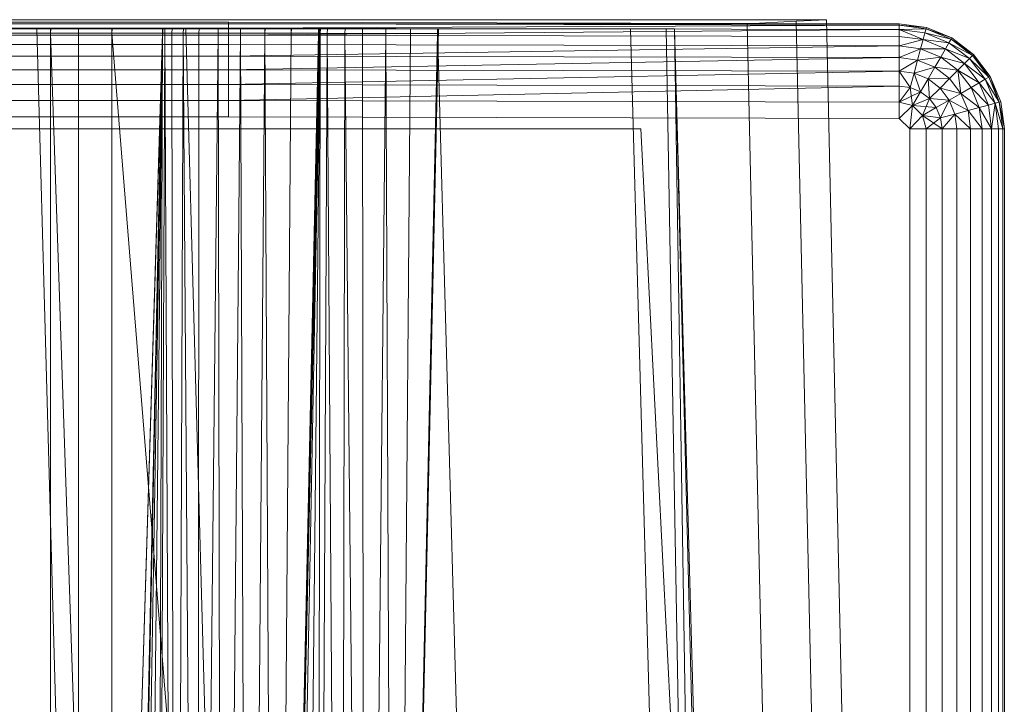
# Model space of a CAD drawing. Header units: metres. Extents: x 391.1 to 430.4, y 12.7 to 28.4.
# Tile 63 of 86: x 401.9462 to 402.0834, y 28.0042 to 28.0995. Entities that reach past the tile are written whole.
import ezdxf

# ---------------------------------------------------------------- set-up
doc = ezdxf.new("R2010")
doc.units = ezdxf.units.M
doc.layers.add('A-DETL-____-MBND', color=7, linetype='Continuous', lineweight=18)

# ---------------------------------------------------------------- blocks, each defined once
blk = doc.blocks.new('Family - Inodor PB-155331-02_ELEC_P0')
at = {"layer": 'A-DETL-____-MBND', "color": 253, "true_color": 0xaaaaaa}
for p, q in [((0.03874, 0.72747), (0.36709, 0.72747)), ((0.36709, 0.72747), (0.03874, 0.72747)), ((0.10805, 0.72711), (0.29485, 0.72711)), ((0.10805, 0.72711), (0.29485, 0.72711)), ((0.29485, 0.72711), (0.10805, 0.72691)), ((0.10805, 0.72691), (0.29485, 0.72711)), ((0.29485, 0.72711), (0.29485, 0.72691)), ((0.29485, 0.72711), (0.38826, 0.72691)), ((0.29485, 0.72711), (0.29485, 0.72691)), ((0.29485, 0.72711), (0.38826, 0.72691)), ((0.29485, 0.72711), (0.29485, 0.72691)), ((0.36709, 0.72747), (0.37392, 0.72747)), ((0.37392, 0.72747), (0.36709, 0.72747)), ((0.37392, 0.72725), (0.36709, 0.72691)), ((0.36709, 0.72691), (0.37392, 0.72725)), ((0.37392, 0.72747), (0.37814, 0.72747)), ((0.37814, 0.72747), (0.37392, 0.72747)), ((0.37814, 0.72747), (0.37392, 0.72725)), ((0.37392, 0.72725), (0.37814, 0.72747)), ((0.38104, 0.40776), (0.37392, 0.72725)), ((0.38104, 0.40776), (0.37392, 0.72725)), ((0.38526, 0.40793), (0.37814, 0.72747)), ((0.38526, 0.40793), (0.37814, 0.72747)), ((0.01465, 0.72691), (0.38826, 0.72691)), ((0.01465, 0.72691), (0.38826, 0.72691)), ((0.36709, 0.72691), (0.03874, 0.72691)), ((0.03874, 0.72691), (0.36709, 0.72691)), ((0.10805, 0.72691), (0.29485, 0.72691)), ((0.10805, 0.72691), (0.29485, 0.72691)), ((0.10805, 0.72691), (0.29485, 0.72691)), ((0.10805, 0.72631), (0.29485, 0.72631)), ((0.10805, 0.72631), (0.29485, 0.72631)), ((0.10805, 0.72631), (0.29485, 0.72631)), ((0.29485, 0.72631), (0.10805, 0.72534)), ((0.10805, 0.72534), (0.29485, 0.72631)), ((0.12028, 0.7262), (0.28568, 0.7262)), ((0.1359, 0.7262), (0.27007, 0.7262)), ((0.26951, 0.7262), (0.13591, 0.7262)), ((0.13594, 0.72561), (0.27003, 0.72561)), ((0.13594, 0.72561), (0.27003, 0.72561)), ((0.27003, 0.72561), (0.13594, 0.72561)), ((0.13594, 0.72561), (0.27003, 0.72561)), ((0.24439, 0.7262), (0.26816, 0.7262)), ((0.26816, 0.7262), (0.28224, 0.21652)), ((0.26816, 0.7262), (0.28891, 0.7262)), ((0.28568, 0.7262), (0.26951, 0.2042)), ((0.26951, 0.7262), (0.27006, 0.7262)), ((0.26951, 0.2042), (0.28565, 0.7256)), ((0.26951, 0.2042), (0.28565, 0.7256)), ((0.27007, 0.7262), (0.27003, 0.72561)), ((0.27007, 0.7262), (0.27003, 0.72561)), ((0.27003, 0.72561), (0.27006, 0.7262)), ((0.27006, 0.7262), (0.27003, 0.72561)), ((0.27003, 0.72561), (0.27003, 0.44571)), ((0.27003, 0.72561), (0.27965, 0.44571)), ((0.27003, 0.72561), (0.27003, 0.44571)), ((0.28565, 0.7256), (0.27003, 0.72561)), ((0.27003, 0.72561), (0.28565, 0.7256)), ((0.27003, 0.72561), (0.27965, 0.44571)), ((0.27003, 0.72561), (0.27003, 0.44571)), ((0.27003, 0.72561), (0.27392, 0.72561)), ((0.27003, 0.72561), (0.27003, 0.44571)), ((0.27392, 0.72561), (0.27003, 0.72561)), ((0.27003, 0.21593), (0.28565, 0.7256)), ((0.27003, 0.21593), (0.28565, 0.7256)), ((0.27394, 0.7262), (0.27006, 0.7262)), ((0.28563, 0.7262), (0.27007, 0.7262)), ((0.27394, 0.7262), (0.27392, 0.72561)), ((0.27394, 0.7262), (0.27392, 0.72561)), ((0.27392, 0.72561), (0.27392, 0.44571)), ((0.27392, 0.72561), (0.27859, 0.72561)), ((0.27392, 0.72561), (0.27392, 0.44571)), ((0.27859, 0.72561), (0.27392, 0.72561)), ((0.27859, 0.7262), (0.27394, 0.7262)), ((0.27859, 0.7262), (0.27859, 0.72561)), ((0.27861, 0.7262), (0.27859, 0.72561)), ((0.27861, 0.7262), (0.27859, 0.7262)), ((0.27859, 0.72561), (0.27859, 0.7262)), ((0.27862, 0.7262), (0.27859, 0.72561)), ((0.27859, 0.72561), (0.27861, 0.7262)), ((0.27862, 0.7262), (0.27859, 0.72561)), ((0.27859, 0.72561), (0.27859, 0.44571)), ((0.27859, 0.72561), (0.30126, 0.44572)), ((0.27859, 0.72561), (0.27859, 0.44571)), ((0.3076, 0.72555), (0.27859, 0.72561)), ((0.27859, 0.72561), (0.3076, 0.72555)), ((0.27859, 0.72561), (0.30126, 0.44572)), ((0.27862, 0.7262), (0.27861, 0.7262)), ((0.30752, 0.7262), (0.27862, 0.7262)), ((0.28565, 0.7256), (0.27965, 0.44571)), ((0.27965, 0.44571), (0.28565, 0.7256)), ((0.28565, 0.7256), (0.27965, 0.44571)), ((0.27965, 0.44571), (0.28565, 0.7256)), ((0.28565, 0.7256), (0.27996, 0.44571)), ((0.27996, 0.44571), (0.28565, 0.7256)), ((0.28565, 0.7256), (0.28094, 0.44571)), ((0.28094, 0.44571), (0.28565, 0.7256)), ((0.28565, 0.7256), (0.28254, 0.44571)), ((0.28254, 0.44571), (0.28565, 0.7256)), ((0.28565, 0.7256), (0.28471, 0.44571)), ((0.28471, 0.44571), (0.28565, 0.7256)), ((0.28471, 0.44571), (0.28596, 0.7256)), ((0.28471, 0.44571), (0.28596, 0.7256)), ((0.28563, 0.7262), (0.28565, 0.7256)), ((0.28568, 0.7262), (0.28563, 0.7262)), ((0.28565, 0.7256), (0.28563, 0.7262)), ((0.28568, 0.7262), (0.28565, 0.7256)), ((0.28568, 0.7262), (0.28565, 0.7256)), ((0.28568, 0.7262), (0.28565, 0.7256)), ((0.28568, 0.7262), (0.28565, 0.7256)), ((0.28565, 0.7256), (0.28596, 0.7256)), ((0.28596, 0.7256), (0.28565, 0.7256)), ((0.28599, 0.7262), (0.28568, 0.7262)), ((0.28599, 0.7262), (0.28596, 0.7256)), ((0.28599, 0.7262), (0.28596, 0.7256)), ((0.28596, 0.7256), (0.28739, 0.44571)), ((0.28596, 0.7256), (0.28694, 0.7256)), ((0.28596, 0.7256), (0.28739, 0.44571)), ((0.28694, 0.7256), (0.28596, 0.7256)), ((0.28697, 0.7262), (0.28599, 0.7262)), ((0.28697, 0.7262), (0.28694, 0.7256)), ((0.28697, 0.7262), (0.28694, 0.7256)), ((0.28694, 0.7256), (0.28739, 0.44571)), ((0.28694, 0.7256), (0.28854, 0.7256)), ((0.28694, 0.7256), (0.28739, 0.44571)), ((0.28854, 0.7256), (0.28694, 0.7256)), ((0.28856, 0.7262), (0.28697, 0.7262)), ((0.28854, 0.7256), (0.28739, 0.44571)), ((0.28739, 0.44571), (0.28854, 0.7256)), ((0.28856, 0.7262), (0.28854, 0.7256)), ((0.28856, 0.7262), (0.28854, 0.7256)), ((0.28854, 0.7256), (0.29049, 0.44571)), ((0.28854, 0.7256), (0.29071, 0.7256)), ((0.28854, 0.7256), (0.29049, 0.44571)), ((0.29071, 0.7256), (0.28854, 0.7256)), ((0.29073, 0.7262), (0.28856, 0.7262)), ((0.28891, 0.7262), (0.30299, 0.21652)), ((0.28891, 0.7262), (0.32395, 0.7262)), ((0.29071, 0.7256), (0.29049, 0.44571)), ((0.29049, 0.44571), (0.29071, 0.7256)), ((0.29049, 0.44571), (0.29339, 0.7256)), ((0.29049, 0.44571), (0.29339, 0.7256)), ((0.29073, 0.7262), (0.29071, 0.7256)), ((0.29073, 0.7262), (0.29071, 0.7256)), ((0.29071, 0.7256), (0.29339, 0.7256)), ((0.29339, 0.7256), (0.29071, 0.7256)), ((0.2934, 0.7262), (0.29073, 0.7262)), ((0.2934, 0.7262), (0.29339, 0.7256)), ((0.2934, 0.7262), (0.29339, 0.7256)), ((0.29339, 0.7256), (0.2934, 0.7262)), ((0.2934, 0.7262), (0.29339, 0.7256)), ((0.29339, 0.7256), (0.29392, 0.44571)), ((0.29339, 0.7256), (0.29649, 0.7256)), ((0.29339, 0.7256), (0.29392, 0.44571)), ((0.29649, 0.7256), (0.29339, 0.7256)), ((0.29649, 0.7262), (0.2934, 0.7262)), ((0.29649, 0.7256), (0.29392, 0.44571)), ((0.29392, 0.44571), (0.29649, 0.7256)), ((0.29485, 0.72691), (0.29485, 0.72631)), ((0.29485, 0.72691), (0.38826, 0.72671)), ((0.29485, 0.72691), (0.29485, 0.72631)), ((0.38826, 0.72691), (0.29485, 0.72691)), ((0.29485, 0.72691), (0.38826, 0.72671)), ((0.29485, 0.72691), (0.29485, 0.72631)), ((0.29485, 0.72691), (0.38826, 0.72691)), ((0.29485, 0.72691), (0.38826, 0.72671)), ((0.38826, 0.72671), (0.29485, 0.72631)), ((0.29485, 0.72631), (0.38826, 0.72671)), ((0.29485, 0.72631), (0.29485, 0.72534)), ((0.29485, 0.72631), (0.38826, 0.72611)), ((0.29485, 0.72631), (0.29485, 0.72534)), ((0.29485, 0.72631), (0.38826, 0.72611)), ((0.29485, 0.72631), (0.29485, 0.72534)), ((0.29485, 0.72631), (0.38826, 0.72611)), ((0.38826, 0.72611), (0.29485, 0.72534)), ((0.29485, 0.72534), (0.38826, 0.72611)), ((0.29649, 0.7262), (0.29649, 0.7256)), ((0.29649, 0.7262), (0.29649, 0.7256)), ((0.29649, 0.7262), (0.29649, 0.7262)), ((0.29649, 0.7256), (0.29649, 0.7262)), ((0.2965, 0.7262), (0.29649, 0.7256)), ((0.2965, 0.7262), (0.29649, 0.7262)), ((0.29649, 0.7256), (0.29649, 0.7262)), ((0.2965, 0.7262), (0.29649, 0.7256)), ((0.29649, 0.7256), (0.29758, 0.44571)), ((0.29992, 0.7256), (0.29649, 0.7256)), ((0.29649, 0.7256), (0.29992, 0.7256)), ((0.29649, 0.7256), (0.29758, 0.44571)), ((0.29992, 0.7262), (0.2965, 0.7262)), ((0.29992, 0.7256), (0.29758, 0.44571)), ((0.29758, 0.44571), (0.29992, 0.7256)), ((0.29992, 0.7262), (0.29992, 0.7256)), ((0.29992, 0.7262), (0.29992, 0.7256)), ((0.29992, 0.7262), (0.29992, 0.7262)), ((0.29992, 0.7256), (0.29992, 0.7262)), ((0.29993, 0.7262), (0.29992, 0.7256)), ((0.29993, 0.7262), (0.29992, 0.7262)), ((0.29992, 0.7256), (0.29992, 0.7262)), ((0.29993, 0.7262), (0.29992, 0.7256)), ((0.29992, 0.7256), (0.30135, 0.44571)), ((0.29992, 0.7256), (0.30358, 0.7256)), ((0.29992, 0.7256), (0.30135, 0.44571)), ((0.30358, 0.7256), (0.29992, 0.7256)), ((0.30358, 0.7262), (0.29993, 0.7262)), ((0.30749, 0.7262), (0.30135, 0.44571)), ((0.30358, 0.7256), (0.30135, 0.44571)), ((0.30135, 0.44571), (0.30358, 0.7256)), ((0.30135, 0.44571), (0.30735, 0.7256)), ((0.30135, 0.44571), (0.30735, 0.7256)), ((0.30358, 0.7262), (0.30358, 0.7256)), ((0.30359, 0.7262), (0.30358, 0.7256)), ((0.30359, 0.7262), (0.30358, 0.7262)), ((0.30358, 0.7256), (0.30358, 0.7262)), ((0.30359, 0.7262), (0.30358, 0.7256)), ((0.30358, 0.7256), (0.30735, 0.7256)), ((0.30735, 0.7256), (0.30358, 0.7256)), ((0.30735, 0.7262), (0.30359, 0.7262)), ((0.30739, 0.7262), (0.30735, 0.7256)), ((0.30735, 0.7262), (0.30735, 0.7256)), ((0.30736, 0.7262), (0.30735, 0.7256)), ((0.30736, 0.7262), (0.30735, 0.7262)), ((0.30735, 0.7256), (0.30735, 0.7262)), ((0.30737, 0.7262), (0.30735, 0.7256)), ((0.30735, 0.7256), (0.30736, 0.7262)), ((0.30739, 0.7262), (0.30735, 0.7256)), ((0.30735, 0.7256), (0.30737, 0.7262)), ((0.30737, 0.7262), (0.30736, 0.7262)), ((0.30739, 0.7262), (0.30737, 0.7262)), ((0.30749, 0.7262), (0.30739, 0.7262)), ((0.30752, 0.7262), (0.3076, 0.72555)), ((0.30763, 0.7262), (0.30752, 0.7262)), ((0.3076, 0.72555), (0.30752, 0.7262)), ((0.30763, 0.7262), (0.3076, 0.72555)), ((0.30763, 0.7262), (0.3076, 0.72555)), ((0.30863, 0.7262), (0.30763, 0.7262)), ((0.30863, 0.7262), (0.3086, 0.72555)), ((0.30863, 0.7262), (0.3086, 0.72555)), ((0.31107, 0.7262), (0.30863, 0.7262)), ((0.31107, 0.7262), (0.31105, 0.72555)), ((0.31107, 0.7262), (0.31105, 0.72555)), ((0.3135, 0.7262), (0.31107, 0.7262)), ((0.3135, 0.7262), (0.31349, 0.72555)), ((0.3135, 0.7262), (0.31349, 0.72555)), ((0.31677, 0.7262), (0.3135, 0.7262)), ((0.31677, 0.7262), (0.31677, 0.72555)), ((0.31677, 0.7262), (0.31677, 0.72555)), ((0.31677, 0.7262), (0.31677, 0.7262)), ((0.31677, 0.72555), (0.31677, 0.7262)), ((0.32018, 0.7262), (0.31677, 0.7262)), ((0.31677, 0.7262), (0.31677, 0.72555)), ((0.32408, 0.7262), (0.31794, 0.44566)), ((0.32018, 0.7262), (0.32019, 0.72555)), ((0.32019, 0.7262), (0.32018, 0.7262)), ((0.32019, 0.72555), (0.32018, 0.7262)), ((0.32019, 0.7262), (0.32019, 0.72555)), ((0.3202, 0.7262), (0.32019, 0.72555)), ((0.3202, 0.7262), (0.32019, 0.7262)), ((0.32019, 0.72555), (0.32019, 0.7262)), ((0.3202, 0.7262), (0.32019, 0.72555)), ((0.32394, 0.7262), (0.3202, 0.7262)), ((0.32394, 0.7262), (0.32395, 0.72555)), ((0.32395, 0.7262), (0.32394, 0.7262)), ((0.32395, 0.72555), (0.32394, 0.7262)), ((0.32395, 0.7262), (0.33803, 0.21652)), ((0.32395, 0.7262), (0.35083, 0.7262)), ((0.32397, 0.7262), (0.32395, 0.72555)), ((0.32395, 0.7262), (0.32395, 0.72555)), ((0.32396, 0.7262), (0.32395, 0.72555)), ((0.32396, 0.7262), (0.32395, 0.7262)), ((0.32395, 0.72555), (0.32395, 0.7262)), ((0.32397, 0.7262), (0.32395, 0.72555)), ((0.32395, 0.72555), (0.32396, 0.7262)), ((0.32397, 0.7262), (0.32396, 0.7262)), ((0.32408, 0.7262), (0.32397, 0.7262)), ((0.35083, 0.7262), (0.36491, 0.21652)), ((0.35083, 0.7262), (0.35578, 0.7262)), ((0.35578, 0.7262), (0.36491, 0.21652)), ((0.35578, 0.7262), (0.35697, 0.7262)), ((0.35697, 0.7262), (0.36491, 0.21652)), ((0.35697, 0.7262), (0.36986, 0.21652)), ((0.35697, 0.7262), (0.37104, 0.21652)), ((0.3742, 0.40749), (0.36709, 0.72691)), ((0.3742, 0.40749), (0.36709, 0.72691)), ((0.38826, 0.72691), (0.39205, 0.72641)), ((0.38826, 0.72691), (0.39205, 0.72641)), ((0.38826, 0.72691), (0.38826, 0.72671)), ((0.38826, 0.72691), (0.39205, 0.72641)), ((0.38826, 0.72691), (0.38826, 0.72671)), ((0.38826, 0.72691), (0.39205, 0.72641)), ((0.38826, 0.72691), (0.38826, 0.72671)), ((0.38826, 0.72671), (0.38826, 0.72611)), ((0.38826, 0.72671), (0.392, 0.72621)), ((0.38826, 0.72671), (0.38826, 0.72611)), ((0.39205, 0.72641), (0.38826, 0.72671)), ((0.38826, 0.72671), (0.392, 0.72621)), ((0.38826, 0.72671), (0.38826, 0.72611)), ((0.38826, 0.72671), (0.39205, 0.72641)), ((0.38826, 0.72671), (0.392, 0.72621)), ((0.392, 0.72621), (0.38826, 0.72611)), ((0.38826, 0.72611), (0.392, 0.72621)), ((0.38826, 0.72611), (0.38826, 0.72514)), ((0.38826, 0.72611), (0.39184, 0.72564)), ((0.38826, 0.72611), (0.38826, 0.72514)), ((0.38826, 0.72611), (0.39159, 0.7247)), ((0.38826, 0.72611), (0.38826, 0.72514)), ((0.38826, 0.72611), (0.39184, 0.72564)), ((0.38826, 0.72611), (0.39159, 0.7247)), ((0.38826, 0.72611), (0.39184, 0.72564)), ((0.39184, 0.72564), (0.39159, 0.7247)), ((0.39184, 0.72564), (0.39159, 0.7247)), ((0.39159, 0.7247), (0.39184, 0.72564)), ((0.392, 0.72621), (0.39184, 0.72564)), ((0.392, 0.72621), (0.39184, 0.72564)), ((0.39184, 0.72564), (0.392, 0.72621)), ((0.39184, 0.72564), (0.39518, 0.72425)), ((0.39184, 0.72564), (0.39518, 0.72425)), ((0.39184, 0.72564), (0.39548, 0.72477)), ((0.39184, 0.72564), (0.39548, 0.72477)), ((0.39184, 0.72564), (0.39518, 0.72425)), ((0.39205, 0.72641), (0.392, 0.72621)), ((0.39205, 0.72641), (0.392, 0.72621)), ((0.392, 0.72621), (0.39205, 0.72641)), ((0.392, 0.72621), (0.39548, 0.72477)), ((0.392, 0.72621), (0.39548, 0.72477)), ((0.392, 0.72621), (0.39558, 0.72494)), ((0.392, 0.72621), (0.39558, 0.72494)), ((0.392, 0.72621), (0.39548, 0.72477)), ((0.39205, 0.72641), (0.39558, 0.72494)), ((0.39205, 0.72641), (0.39558, 0.72494)), ((0.39205, 0.72641), (0.39558, 0.72494)), ((0.39205, 0.72641), (0.39558, 0.72494)), ((0.10805, 0.72534), (0.29485, 0.72534)), ((0.10805, 0.72534), (0.29485, 0.72534)), ((0.10805, 0.72534), (0.29485, 0.72534)), ((0.29485, 0.72534), (0.29485, 0.72402)), ((0.29485, 0.72534), (0.38826, 0.72514)), ((0.29485, 0.72534), (0.29485, 0.72402)), ((0.29485, 0.72534), (0.38826, 0.72514)), ((0.29485, 0.72534), (0.29485, 0.72402)), ((0.29485, 0.72534), (0.38826, 0.72514)), ((0.3076, 0.72555), (0.30126, 0.44572)), ((0.30126, 0.44572), (0.3076, 0.72555)), ((0.3076, 0.72555), (0.30226, 0.44566)), ((0.30226, 0.44566), (0.3076, 0.72555)), ((0.3076, 0.72555), (0.30471, 0.44566)), ((0.30471, 0.44566), (0.3076, 0.72555)), ((0.3076, 0.72555), (0.30715, 0.44566)), ((0.30715, 0.44566), (0.3076, 0.72555)), ((0.30715, 0.44566), (0.3086, 0.72555)), ((0.30715, 0.44566), (0.3086, 0.72555)), ((0.3076, 0.72555), (0.3086, 0.72555)), ((0.3086, 0.72555), (0.3076, 0.72555)), ((0.3086, 0.72555), (0.31043, 0.44566)), ((0.3086, 0.72555), (0.31105, 0.72555)), ((0.3086, 0.72555), (0.31043, 0.44566)), ((0.31105, 0.72555), (0.3086, 0.72555)), ((0.31105, 0.72555), (0.31043, 0.44566)), ((0.31043, 0.44566), (0.31105, 0.72555)), ((0.31105, 0.72555), (0.31384, 0.44566)), ((0.31105, 0.72555), (0.31349, 0.72555)), ((0.31105, 0.72555), (0.31384, 0.44566)), ((0.31349, 0.72555), (0.31105, 0.72555)), ((0.31349, 0.72555), (0.31384, 0.44566)), ((0.31349, 0.72555), (0.31677, 0.72555)), ((0.31349, 0.72555), (0.31384, 0.44566)), ((0.31677, 0.72555), (0.31349, 0.72555)), ((0.31677, 0.72555), (0.31384, 0.44566)), ((0.31384, 0.44566), (0.31677, 0.72555)), ((0.31677, 0.72555), (0.31794, 0.44566)), ((0.32019, 0.72555), (0.31677, 0.72555)), ((0.31677, 0.72555), (0.32019, 0.72555)), ((0.31677, 0.72555), (0.31794, 0.44566)), ((0.32019, 0.72555), (0.31794, 0.44566)), ((0.31794, 0.44566), (0.32019, 0.72555)), ((0.31794, 0.44566), (0.32395, 0.72555)), ((0.31794, 0.44566), (0.32395, 0.72555)), ((0.32019, 0.72555), (0.32395, 0.72555)), ((0.32395, 0.72555), (0.32019, 0.72555)), ((0.38826, 0.72514), (0.38826, 0.72382)), ((0.39159, 0.7247), (0.38826, 0.72514)), ((0.38826, 0.72514), (0.38826, 0.72382)), ((0.39159, 0.7247), (0.38826, 0.72514)), ((0.38826, 0.72514), (0.39159, 0.7247)), ((0.38826, 0.72514), (0.38826, 0.72382)), ((0.39159, 0.7247), (0.38826, 0.72382)), ((0.38826, 0.72382), (0.39159, 0.7247)), ((0.39159, 0.7247), (0.39125, 0.72342)), ((0.39159, 0.7247), (0.39125, 0.72342)), ((0.39125, 0.72342), (0.39159, 0.7247)), ((0.39159, 0.7247), (0.3947, 0.72341)), ((0.39159, 0.7247), (0.3947, 0.72341)), ((0.39159, 0.7247), (0.39518, 0.72425)), ((0.39159, 0.7247), (0.39518, 0.72425)), ((0.39159, 0.7247), (0.3947, 0.72341)), ((0.39518, 0.72425), (0.3947, 0.72341)), ((0.39518, 0.72425), (0.3947, 0.72341)), ((0.3947, 0.72341), (0.39518, 0.72425)), ((0.39548, 0.72477), (0.39518, 0.72425)), ((0.39548, 0.72477), (0.39518, 0.72425)), ((0.39518, 0.72425), (0.39548, 0.72477)), ((0.39518, 0.72425), (0.39805, 0.72205)), ((0.39518, 0.72425), (0.39805, 0.72205)), ((0.39518, 0.72425), (0.39847, 0.72247)), ((0.39518, 0.72425), (0.39847, 0.72247)), ((0.39518, 0.72425), (0.39805, 0.72205)), ((0.39558, 0.72494), (0.39548, 0.72477)), ((0.39558, 0.72494), (0.39548, 0.72477)), ((0.39548, 0.72477), (0.39558, 0.72494)), ((0.39548, 0.72477), (0.39847, 0.72247)), ((0.39548, 0.72477), (0.39847, 0.72247)), ((0.39548, 0.72477), (0.39862, 0.72262)), ((0.39548, 0.72477), (0.39862, 0.72262)), ((0.39548, 0.72477), (0.39847, 0.72247)), ((0.39558, 0.72494), (0.39862, 0.72262)), ((0.39558, 0.72494), (0.39862, 0.72262)), ((0.39558, 0.72494), (0.39862, 0.72262)), ((0.39558, 0.72494), (0.39862, 0.72262)), ((0.10805, 0.72402), (0.29485, 0.72402)), ((0.10805, 0.72402), (0.29485, 0.72402)), ((0.10805, 0.72402), (0.29485, 0.72402)), ((0.29485, 0.72402), (0.38826, 0.72382)), ((0.29485, 0.72402), (0.29485, 0.72239)), ((0.29485, 0.72402), (0.38826, 0.72382)), ((0.29485, 0.72402), (0.38826, 0.72382)), ((0.29485, 0.72402), (0.29485, 0.72239)), ((0.38826, 0.72382), (0.29485, 0.72239)), ((0.29485, 0.72239), (0.38826, 0.72382)), ((0.38826, 0.72382), (0.38826, 0.72219)), ((0.38826, 0.72382), (0.39125, 0.72342)), ((0.38826, 0.72382), (0.38826, 0.72219)), ((0.38826, 0.72382), (0.39125, 0.72342)), ((0.38826, 0.72382), (0.38826, 0.72219)), ((0.38826, 0.72382), (0.39125, 0.72342)), ((0.39125, 0.72342), (0.38826, 0.72219)), ((0.38826, 0.72219), (0.39125, 0.72342)), ((0.39125, 0.72342), (0.39083, 0.72185)), ((0.39125, 0.72342), (0.39083, 0.72185)), ((0.39083, 0.72185), (0.39125, 0.72342)), ((0.39125, 0.72342), (0.39404, 0.72227)), ((0.39125, 0.72342), (0.39404, 0.72227)), ((0.39125, 0.72342), (0.3947, 0.72341)), ((0.39125, 0.72342), (0.3947, 0.72341)), ((0.39125, 0.72342), (0.39404, 0.72227)), ((0.3947, 0.72341), (0.39404, 0.72227)), ((0.3947, 0.72341), (0.39404, 0.72227)), ((0.39404, 0.72227), (0.3947, 0.72341)), ((0.3947, 0.72341), (0.39736, 0.72136)), ((0.3947, 0.72341), (0.39736, 0.72136)), ((0.3947, 0.72341), (0.39805, 0.72205)), ((0.3947, 0.72341), (0.39805, 0.72205)), ((0.3947, 0.72341), (0.39736, 0.72136)), ((0.10805, 0.72239), (0.29485, 0.72239)), ((0.10805, 0.72239), (0.29485, 0.72239)), ((0.10805, 0.72239), (0.29485, 0.72239)), ((0.29485, 0.72239), (0.38826, 0.72219)), ((0.29485, 0.72239), (0.29485, 0.72051)), ((0.29485, 0.72239), (0.38826, 0.72219)), ((0.29485, 0.72239), (0.29485, 0.72051)), ((0.29485, 0.72239), (0.38826, 0.72219)), ((0.38826, 0.72219), (0.29485, 0.72051)), ((0.29485, 0.72051), (0.38826, 0.72219)), ((0.38826, 0.72219), (0.38826, 0.72031)), ((0.38826, 0.72219), (0.39083, 0.72185)), ((0.38826, 0.72219), (0.38826, 0.72031)), ((0.38826, 0.72219), (0.39083, 0.72185)), ((0.38826, 0.72219), (0.38826, 0.72031)), ((0.38826, 0.72219), (0.39083, 0.72185)), ((0.39083, 0.72185), (0.38826, 0.72031)), ((0.38826, 0.72031), (0.39083, 0.72185)), ((0.39083, 0.72185), (0.39034, 0.72003)), ((0.39083, 0.72185), (0.39034, 0.72003)), ((0.39034, 0.72003), (0.39083, 0.72185)), ((0.39083, 0.72185), (0.39404, 0.72227)), ((0.39083, 0.72185), (0.39404, 0.72227)), ((0.39083, 0.72185), (0.39322, 0.72086)), ((0.39083, 0.72185), (0.39322, 0.72086)), ((0.39083, 0.72185), (0.39322, 0.72086)), ((0.39404, 0.72227), (0.39322, 0.72086)), ((0.39404, 0.72227), (0.39322, 0.72086)), ((0.39322, 0.72086), (0.39404, 0.72227)), ((0.39404, 0.72227), (0.39643, 0.72043)), ((0.39404, 0.72227), (0.39643, 0.72043)), ((0.39404, 0.72227), (0.39736, 0.72136)), ((0.39404, 0.72227), (0.39736, 0.72136)), ((0.39404, 0.72227), (0.39643, 0.72043)), ((0.39805, 0.72205), (0.39736, 0.72136)), ((0.39805, 0.72205), (0.39736, 0.72136)), ((0.39736, 0.72136), (0.39805, 0.72205)), ((0.39847, 0.72247), (0.39805, 0.72205)), ((0.39847, 0.72247), (0.39805, 0.72205)), ((0.39805, 0.72205), (0.39847, 0.72247)), ((0.39805, 0.72205), (0.40025, 0.71918)), ((0.39805, 0.72205), (0.40025, 0.71918)), ((0.39805, 0.72205), (0.40077, 0.71948)), ((0.39805, 0.72205), (0.40077, 0.71948)), ((0.39805, 0.72205), (0.40025, 0.71918)), ((0.39862, 0.72262), (0.39847, 0.72247)), ((0.39862, 0.72262), (0.39847, 0.72247)), ((0.39847, 0.72247), (0.39862, 0.72262)), ((0.39847, 0.72247), (0.40077, 0.71948)), ((0.39847, 0.72247), (0.40077, 0.71948)), ((0.39847, 0.72247), (0.40077, 0.71948)), ((0.39862, 0.72262), (0.40094, 0.71958)), ((0.39862, 0.72262), (0.40094, 0.71958)), ((0.39862, 0.72262), (0.40094, 0.71958)), ((0.39862, 0.72262), (0.40077, 0.71948)), ((0.39862, 0.72262), (0.40094, 0.71958)), ((0.39862, 0.72262), (0.40077, 0.71948)), ((0.10805, 0.72051), (0.29485, 0.72051)), ((0.10805, 0.72051), (0.29485, 0.72051)), ((0.10805, 0.72051), (0.29485, 0.72051)), ((0.29485, 0.72051), (0.38826, 0.72031)), ((0.29485, 0.72051), (0.29485, 0.71843)), ((0.29485, 0.72051), (0.38826, 0.72031)), ((0.29485, 0.72051), (0.29485, 0.71843)), ((0.29485, 0.72051), (0.38826, 0.72031)), ((0.38826, 0.72031), (0.29485, 0.71843)), ((0.29485, 0.71843), (0.38826, 0.72031)), ((0.38826, 0.72031), (0.38826, 0.71823)), ((0.38826, 0.72031), (0.39034, 0.72003)), ((0.38826, 0.72031), (0.38826, 0.71823)), ((0.38826, 0.72031), (0.3898, 0.71802)), ((0.38826, 0.72031), (0.38826, 0.71823)), ((0.38826, 0.72031), (0.39034, 0.72003)), ((0.38826, 0.72031), (0.3898, 0.71802)), ((0.38826, 0.72031), (0.39034, 0.72003)), ((0.39034, 0.72003), (0.39322, 0.72086)), ((0.39034, 0.72003), (0.39322, 0.72086)), ((0.39322, 0.72086), (0.39228, 0.71923)), ((0.39322, 0.72086), (0.39228, 0.71923)), ((0.39228, 0.71923), (0.39322, 0.72086)), ((0.39322, 0.72086), (0.39528, 0.71928)), ((0.39322, 0.72086), (0.39528, 0.71928)), ((0.39322, 0.72086), (0.39643, 0.72043)), ((0.39322, 0.72086), (0.39643, 0.72043)), ((0.39322, 0.72086), (0.39528, 0.71928)), ((0.39643, 0.72043), (0.39528, 0.71928)), ((0.39643, 0.72043), (0.39528, 0.71928)), ((0.39528, 0.71928), (0.39643, 0.72043)), ((0.39736, 0.72136), (0.39643, 0.72043)), ((0.39736, 0.72136), (0.39643, 0.72043)), ((0.39643, 0.72043), (0.39736, 0.72136)), ((0.39643, 0.72043), (0.39827, 0.71804)), ((0.39643, 0.72043), (0.39686, 0.71722)), ((0.39643, 0.72043), (0.39827, 0.71804)), ((0.39643, 0.72043), (0.39686, 0.71722)), ((0.39643, 0.72043), (0.39941, 0.7187)), ((0.39643, 0.72043), (0.39941, 0.7187)), ((0.39643, 0.72043), (0.39827, 0.71804)), ((0.39736, 0.72136), (0.39941, 0.7187)), ((0.39736, 0.72136), (0.39941, 0.7187)), ((0.39736, 0.72136), (0.40025, 0.71918)), ((0.39736, 0.72136), (0.40025, 0.71918)), ((0.39736, 0.72136), (0.39941, 0.7187)), ((0.39034, 0.72003), (0.3898, 0.71802)), ((0.39034, 0.72003), (0.3898, 0.71802)), ((0.3898, 0.71802), (0.39034, 0.72003)), ((0.39034, 0.72003), (0.39228, 0.71923)), ((0.39034, 0.72003), (0.39124, 0.71743)), ((0.39034, 0.72003), (0.39228, 0.71923)), ((0.39034, 0.72003), (0.39124, 0.71743)), ((0.39034, 0.72003), (0.39228, 0.71923)), ((0.39228, 0.71923), (0.39124, 0.71743)), ((0.39228, 0.71923), (0.39124, 0.71743)), ((0.39124, 0.71743), (0.39228, 0.71923)), ((0.39228, 0.71923), (0.39528, 0.71928)), ((0.39228, 0.71923), (0.39528, 0.71928)), ((0.39228, 0.71923), (0.39395, 0.71795)), ((0.39228, 0.71923), (0.39248, 0.71648)), ((0.39228, 0.71923), (0.39395, 0.71795)), ((0.39228, 0.71923), (0.39248, 0.71648)), ((0.39228, 0.71923), (0.39395, 0.71795)), ((0.39528, 0.71928), (0.39395, 0.71795)), ((0.39528, 0.71928), (0.39395, 0.71795)), ((0.39395, 0.71795), (0.39528, 0.71928)), ((0.39528, 0.71928), (0.39686, 0.71722)), ((0.39528, 0.71928), (0.39686, 0.71722)), ((0.39528, 0.71928), (0.39686, 0.71722)), ((0.39941, 0.7187), (0.39827, 0.71804)), ((0.39941, 0.7187), (0.39827, 0.71804)), ((0.39827, 0.71804), (0.39941, 0.7187)), ((0.40025, 0.71918), (0.39941, 0.7187)), ((0.40025, 0.71918), (0.39941, 0.7187)), ((0.39941, 0.7187), (0.40025, 0.71918)), ((0.39941, 0.7187), (0.4007, 0.71559)), ((0.39941, 0.7187), (0.4007, 0.71559)), ((0.39941, 0.7187), (0.40164, 0.71584)), ((0.39941, 0.7187), (0.40164, 0.71584)), ((0.39941, 0.7187), (0.4007, 0.71559)), ((0.40077, 0.71948), (0.40025, 0.71918)), ((0.40077, 0.71948), (0.40025, 0.71918)), ((0.40025, 0.71918), (0.40077, 0.71948)), ((0.40025, 0.71918), (0.40164, 0.71584)), ((0.40025, 0.71918), (0.40164, 0.71584)), ((0.40025, 0.71918), (0.40221, 0.716)), ((0.40025, 0.71918), (0.40221, 0.716)), ((0.40025, 0.71918), (0.40164, 0.71584)), ((0.40094, 0.71958), (0.40077, 0.71948)), ((0.40094, 0.71958), (0.40077, 0.71948)), ((0.40077, 0.71948), (0.40094, 0.71958)), ((0.40077, 0.71948), (0.40221, 0.716)), ((0.40077, 0.71948), (0.40221, 0.716)), ((0.40077, 0.71948), (0.40221, 0.716)), ((0.40094, 0.71958), (0.40241, 0.71605)), ((0.40094, 0.71958), (0.40241, 0.71605)), ((0.40094, 0.71958), (0.40241, 0.71605)), ((0.40094, 0.71958), (0.40221, 0.716)), ((0.40094, 0.71958), (0.40241, 0.71605)), ((0.40094, 0.71958), (0.40221, 0.716)), ((0.10805, 0.71843), (0.29485, 0.71843)), ((0.10805, 0.71843), (0.29485, 0.71843)), ((0.10805, 0.71843), (0.29485, 0.71843)), ((0.29485, 0.71843), (0.38826, 0.71823)), ((0.29485, 0.71843), (0.29485, 0.71621)), ((0.29485, 0.71843), (0.38826, 0.71823)), ((0.29485, 0.71843), (0.29485, 0.71621)), ((0.29485, 0.71843), (0.38826, 0.71823)), ((0.38826, 0.71823), (0.29485, 0.71621)), ((0.29485, 0.71621), (0.38826, 0.71823)), ((0.38826, 0.71823), (0.38826, 0.71601)), ((0.3898, 0.71802), (0.38826, 0.71823)), ((0.38826, 0.71823), (0.38826, 0.71601)), ((0.3898, 0.71802), (0.38826, 0.71823)), ((0.38826, 0.71823), (0.3898, 0.71802)), ((0.38826, 0.71823), (0.38826, 0.71601)), ((0.3898, 0.71802), (0.38826, 0.71601)), ((0.3898, 0.71802), (0.38826, 0.71601)), ((0.38826, 0.71601), (0.3898, 0.71802)), ((0.38826, 0.71601), (0.39124, 0.71743)), ((0.38826, 0.71601), (0.39124, 0.71743)), ((0.3898, 0.71802), (0.39013, 0.71551)), ((0.3898, 0.71802), (0.39124, 0.71743)), ((0.3898, 0.71802), (0.39124, 0.71743)), ((0.3898, 0.71802), (0.39124, 0.71743)), ((0.39124, 0.71743), (0.39013, 0.71551)), ((0.39124, 0.71743), (0.39013, 0.71551)), ((0.39013, 0.71551), (0.39124, 0.71743)), ((0.39124, 0.71743), (0.39248, 0.71648)), ((0.39124, 0.71743), (0.39248, 0.71648)), ((0.39124, 0.71743), (0.39248, 0.71648)), ((0.39395, 0.71795), (0.39248, 0.71648)), ((0.39395, 0.71795), (0.39248, 0.71648)), ((0.39248, 0.71648), (0.39395, 0.71795)), ((0.39395, 0.71795), (0.39523, 0.71628)), ((0.39395, 0.71795), (0.39523, 0.71628)), ((0.39395, 0.71795), (0.39686, 0.71722)), ((0.39395, 0.71795), (0.39523, 0.71628)), ((0.39395, 0.71795), (0.39686, 0.71722)), ((0.39827, 0.71804), (0.39686, 0.71722)), ((0.39827, 0.71804), (0.39686, 0.71722)), ((0.39686, 0.71722), (0.39827, 0.71804)), ((0.39827, 0.71804), (0.39942, 0.71525)), ((0.39827, 0.71804), (0.39942, 0.71525)), ((0.39827, 0.71804), (0.4007, 0.71559)), ((0.39827, 0.71804), (0.4007, 0.71559)), ((0.39827, 0.71804), (0.39942, 0.71525)), ((0.10805, 0.71621), (0.29485, 0.71621)), ((0.10805, 0.71621), (0.29485, 0.71621)), ((0.10805, 0.71621), (0.29485, 0.71621)), ((0.29485, 0.71621), (0.38826, 0.71601)), ((0.29485, 0.71621), (0.29485, 0.71393)), ((0.29485, 0.71621), (0.38826, 0.71601)), ((0.29485, 0.71621), (0.29485, 0.71393)), ((0.29485, 0.71621), (0.38826, 0.71601)), ((0.38826, 0.71601), (0.38826, 0.71373)), ((0.38826, 0.71601), (0.39013, 0.71551)), ((0.38826, 0.71601), (0.38826, 0.71373)), ((0.38826, 0.71373), (0.38826, 0.71601)), ((0.38826, 0.71601), (0.39013, 0.71551)), ((0.38826, 0.71601), (0.39013, 0.71551)), ((0.39248, 0.71648), (0.39013, 0.71551)), ((0.39013, 0.71551), (0.39248, 0.71648)), ((0.39013, 0.71551), (0.39248, 0.71648)), ((0.39248, 0.71648), (0.39151, 0.71413)), ((0.39248, 0.71648), (0.39343, 0.71524)), ((0.39248, 0.71648), (0.39343, 0.71524)), ((0.39248, 0.71648), (0.39523, 0.71628)), ((0.39248, 0.71648), (0.39343, 0.71524)), ((0.39248, 0.71648), (0.39523, 0.71628)), ((0.39523, 0.71628), (0.39343, 0.71524)), ((0.39523, 0.71628), (0.39343, 0.71524)), ((0.39343, 0.71524), (0.39523, 0.71628)), ((0.39523, 0.71628), (0.39402, 0.7138)), ((0.39402, 0.7138), (0.39523, 0.71628)), ((0.39686, 0.71722), (0.39523, 0.71628)), ((0.39686, 0.71722), (0.39523, 0.71628)), ((0.39523, 0.71628), (0.39686, 0.71722)), ((0.39523, 0.71628), (0.39603, 0.71434)), ((0.39523, 0.71628), (0.39603, 0.71434)), ((0.39523, 0.71628), (0.39785, 0.71483)), ((0.39523, 0.71628), (0.39603, 0.71434)), ((0.39523, 0.71628), (0.39785, 0.71483)), ((0.39686, 0.71722), (0.39785, 0.71483)), ((0.39686, 0.71722), (0.39785, 0.71483)), ((0.39686, 0.71722), (0.39942, 0.71525)), ((0.39686, 0.71722), (0.39785, 0.71483)), ((0.39686, 0.71722), (0.39942, 0.71525)), ((0.40221, 0.716), (0.40164, 0.71584)), ((0.40221, 0.716), (0.40164, 0.71584)), ((0.40164, 0.71584), (0.40221, 0.716)), ((0.40241, 0.71605), (0.40221, 0.716)), ((0.40241, 0.71605), (0.40221, 0.716)), ((0.40221, 0.716), (0.40241, 0.71605)), ((0.40221, 0.716), (0.40271, 0.71226)), ((0.40221, 0.716), (0.40271, 0.71226)), ((0.40221, 0.716), (0.40291, 0.71226)), ((0.40221, 0.716), (0.40291, 0.71226)), ((0.40221, 0.716), (0.40271, 0.71226)), ((0.40241, 0.71605), (0.40291, 0.71226)), ((0.40241, 0.71605), (0.40291, 0.71226)), ((0.40241, 0.71605), (0.40291, 0.71226)), ((0.40241, 0.71605), (0.40291, 0.71226)), ((0.39013, 0.71551), (0.38826, 0.71373)), ((0.38826, 0.71373), (0.39013, 0.71551)), ((0.38826, 0.71373), (0.39013, 0.71551)), ((0.39013, 0.71551), (0.38973, 0.71226)), ((0.38973, 0.71226), (0.39013, 0.71551)), ((0.39013, 0.71551), (0.39151, 0.71413)), ((0.39013, 0.71551), (0.39151, 0.71413)), ((0.39013, 0.71551), (0.39343, 0.71524)), ((0.39013, 0.71551), (0.39151, 0.71413)), ((0.39013, 0.71551), (0.39343, 0.71524)), ((0.39343, 0.71524), (0.39151, 0.71413)), ((0.39343, 0.71524), (0.39151, 0.71413)), ((0.39151, 0.71413), (0.39343, 0.71524)), ((0.39343, 0.71524), (0.39402, 0.7138)), ((0.39343, 0.71524), (0.39402, 0.7138)), ((0.39343, 0.71524), (0.39402, 0.7138)), ((0.39785, 0.71483), (0.39603, 0.71434)), ((0.39785, 0.71483), (0.39603, 0.71434)), ((0.39603, 0.71434), (0.39785, 0.71483)), ((0.39942, 0.71525), (0.39785, 0.71483)), ((0.39942, 0.71525), (0.39785, 0.71483)), ((0.39785, 0.71483), (0.39942, 0.71525)), ((0.39785, 0.71483), (0.39819, 0.71226)), ((0.39785, 0.71483), (0.39819, 0.71226)), ((0.39785, 0.71483), (0.39982, 0.71226)), ((0.39785, 0.71483), (0.39819, 0.71226)), ((0.39785, 0.71483), (0.39982, 0.71226)), ((0.4007, 0.71559), (0.39942, 0.71525)), ((0.4007, 0.71559), (0.39942, 0.71525)), ((0.39942, 0.71525), (0.4007, 0.71559)), ((0.39942, 0.71525), (0.39982, 0.71226)), ((0.39942, 0.71525), (0.39982, 0.71226)), ((0.39942, 0.71525), (0.40114, 0.71226)), ((0.39942, 0.71525), (0.39982, 0.71226)), ((0.39942, 0.71525), (0.40114, 0.71226)), ((0.40164, 0.71584), (0.4007, 0.71559)), ((0.40164, 0.71584), (0.4007, 0.71559)), ((0.4007, 0.71559), (0.40164, 0.71584)), ((0.4007, 0.71559), (0.40114, 0.71226)), ((0.4007, 0.71559), (0.40114, 0.71226)), ((0.4007, 0.71559), (0.40114, 0.71226)), ((0.40164, 0.71584), (0.40114, 0.71226)), ((0.40114, 0.71226), (0.40164, 0.71584)), ((0.40164, 0.71584), (0.40211, 0.71226)), ((0.40164, 0.71584), (0.40211, 0.71226)), ((0.40164, 0.71584), (0.40271, 0.71226)), ((0.40164, 0.71584), (0.40211, 0.71226)), ((0.40164, 0.71584), (0.40271, 0.71226)), ((0.10805, 0.71393), (0.29485, 0.71393)), ((0.10805, 0.71393), (0.29485, 0.71393)), ((0.10805, 0.71393), (0.29485, 0.71393)), ((0.29485, 0.71393), (0.38826, 0.71373)), ((0.29485, 0.71393), (0.38826, 0.71373)), ((0.29485, 0.71393), (0.38826, 0.71373)), ((0.38826, 0.71373), (0.38973, 0.71226)), ((0.38826, 0.71373), (0.38973, 0.71226)), ((0.38826, 0.71373), (0.38973, 0.71226)), ((0.39151, 0.71413), (0.38973, 0.71226)), ((0.38973, 0.71226), (0.39151, 0.71413)), ((0.38973, 0.71226), (0.39151, 0.71413)), ((0.39151, 0.71413), (0.39201, 0.71226)), ((0.39151, 0.71413), (0.39402, 0.7138)), ((0.39151, 0.71413), (0.39201, 0.71226)), ((0.39151, 0.71413), (0.39402, 0.7138)), ((0.39151, 0.71413), (0.39423, 0.71226)), ((0.39151, 0.71413), (0.39201, 0.71226)), ((0.39151, 0.71413), (0.39402, 0.7138)), ((0.39151, 0.71413), (0.39423, 0.71226)), ((0.39402, 0.7138), (0.39201, 0.71226)), ((0.39402, 0.7138), (0.39603, 0.71434)), ((0.39402, 0.7138), (0.39603, 0.71434)), ((0.39402, 0.7138), (0.39603, 0.71434)), ((0.39402, 0.7138), (0.39423, 0.71226)), ((0.39402, 0.7138), (0.39423, 0.71226)), ((0.39402, 0.7138), (0.39423, 0.71226)), ((0.39603, 0.71434), (0.39423, 0.71226)), ((0.39423, 0.71226), (0.39603, 0.71434)), ((0.39603, 0.71434), (0.39631, 0.71226)), ((0.39603, 0.71434), (0.39631, 0.71226)), ((0.39603, 0.71434), (0.39819, 0.71226)), ((0.39603, 0.71434), (0.39631, 0.71226)), ((0.39603, 0.71434), (0.39819, 0.71226)), ((0.35226, 0.71226), (0.04887, 0.71226)), ((0.35226, 0.71226), (0.04887, 0.71226)), ((0.3592, 0.57586), (0.35226, 0.71226)), ((0.35226, 0.71226), (0.36063, 0.54781)), ((0.38973, 0.71226), (0.38973, 0.57723)), ((0.38973, 0.71226), (0.39201, 0.71226)), ((0.38973, 0.71226), (0.38973, 0.57723)), ((0.38973, 0.71226), (0.39201, 0.71226)), ((0.38973, 0.71226), (0.38973, 0.57723)), ((0.38973, 0.71226), (0.39201, 0.71226)), ((0.39201, 0.71226), (0.39201, 0.57723)), ((0.39201, 0.71226), (0.39423, 0.71226)), ((0.39201, 0.71226), (0.39201, 0.57723)), ((0.39423, 0.71226), (0.39201, 0.71226)), ((0.39201, 0.71226), (0.39423, 0.71226)), ((0.39201, 0.71226), (0.39201, 0.57723)), ((0.39423, 0.71226), (0.39423, 0.57723)), ((0.39423, 0.71226), (0.39631, 0.71226)), ((0.39423, 0.71226), (0.39423, 0.57723)), ((0.39423, 0.71226), (0.39631, 0.71226)), ((0.39423, 0.71226), (0.39423, 0.57723)), ((0.39423, 0.71226), (0.39631, 0.71226)), ((0.39631, 0.71226), (0.39631, 0.57723)), ((0.39819, 0.71226), (0.39631, 0.71226)), ((0.39631, 0.71226), (0.39631, 0.57723)), ((0.39819, 0.71226), (0.39631, 0.71226)), ((0.39631, 0.71226), (0.39819, 0.71226)), ((0.39631, 0.71226), (0.39631, 0.57723)), ((0.39819, 0.71226), (0.39819, 0.57723)), ((0.39982, 0.71226), (0.39819, 0.71226)), ((0.39819, 0.71226), (0.39819, 0.57723)), ((0.39982, 0.71226), (0.39819, 0.71226)), ((0.39819, 0.71226), (0.39982, 0.71226)), ((0.39819, 0.71226), (0.39819, 0.57723)), ((0.39982, 0.71226), (0.39982, 0.57723)), ((0.40114, 0.71226), (0.39982, 0.71226)), ((0.39982, 0.71226), (0.39982, 0.57723)), ((0.40114, 0.71226), (0.39982, 0.71226)), ((0.39982, 0.71226), (0.40114, 0.71226)), ((0.39982, 0.71226), (0.39982, 0.57723)), ((0.40114, 0.71226), (0.40114, 0.57723)), ((0.40114, 0.71226), (0.40211, 0.71226)), ((0.40114, 0.71226), (0.40114, 0.57723)), ((0.40114, 0.71226), (0.40211, 0.71226)), ((0.40114, 0.71226), (0.40114, 0.57723)), ((0.40114, 0.71226), (0.40211, 0.71226)), ((0.40211, 0.71226), (0.40211, 0.57723)), ((0.40271, 0.71226), (0.40211, 0.71226)), ((0.40211, 0.71226), (0.40211, 0.57723)), ((0.40271, 0.71226), (0.40211, 0.71226)), ((0.40211, 0.71226), (0.40271, 0.71226)), ((0.40211, 0.71226), (0.40211, 0.57723)), ((0.40271, 0.71226), (0.40271, 0.57723)), ((0.40291, 0.71226), (0.40271, 0.71226)), ((0.40271, 0.71226), (0.40271, 0.57723)), ((0.40291, 0.71226), (0.40271, 0.71226)), ((0.40271, 0.71226), (0.40291, 0.71226)), ((0.40271, 0.71226), (0.40271, 0.57723)), ((0.40291, 0.71226), (0.40291, 0.57723)), ((0.40291, 0.71226), (0.40291, 0.57723)), ((0.40291, 0.71226), (0.40291, 0.57723)), ((0.40291, 0.71226), (0.40291, 0.57723))]:
    blk.add_line(p, q, dxfattribs=at)
blk = doc.blocks.new('LONDR55-XX_ZZ-ARQ-CAA-M3D-Londres55_ifc-1-02_ELEC_P0')
at = {"layer": 'A-DETL-____-MBND', "color": 253, "lineweight": 18, "true_color": 0xaaaaaa}
blk.add_blockref('Family - Inodor PB-155331-02_ELEC_P0', (401.68048, 27.37206), dxfattribs=at)

msp = doc.modelspace()

# ---------------------------------------------------------------- block references
at = {"lineweight": 5}
msp.add_blockref('LONDR55-XX_ZZ-ARQ-CAA-M3D-Londres55_ifc-1-02_ELEC_P0', (0, 0), dxfattribs=at)

doc.saveas('drawing.dxf')
